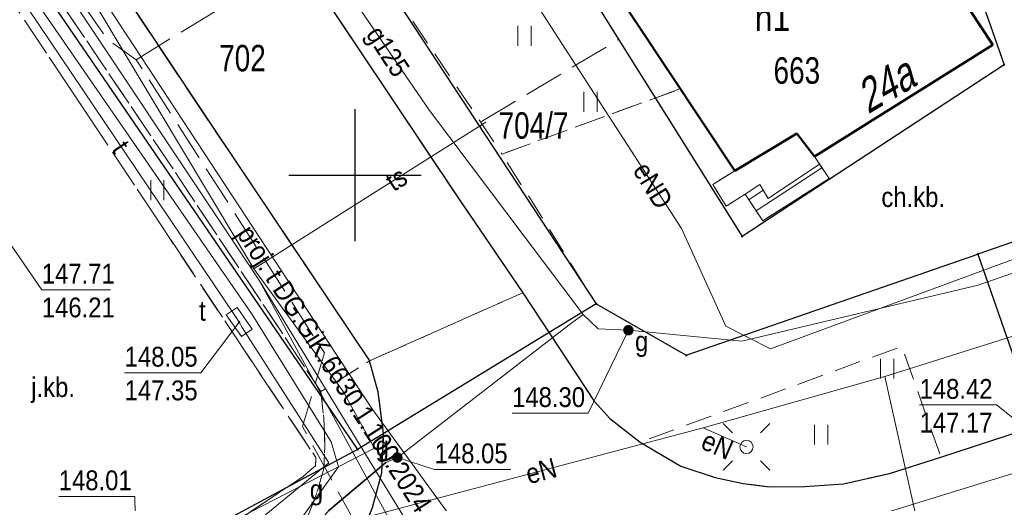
# Model space of a CAD drawing. Header units: metres. Extents: x 5552311 to 5555313, y 5709371 to 5712599.
# Tile 12 of 71: x 5554437 to 5554475, y 5710538 to 5710556. Entities that reach past the tile are written whole.
import ezdxf
from ezdxf.enums import TextEntityAlignment as Align

# ---------------------------------------------------------------- set-up
doc = ezdxf.new("R2010")
doc.units = ezdxf.units.M
doc.header["$MEASUREMENT"] = 0
doc.linetypes.add('1.0_0.5', pattern=[1.5, 1, -0.5])
doc.linetypes.add('1.5_0.5', pattern=[2, 1.5, -0.5])
doc.layers.get('0').update_dxf_attribs({"color": 2, "linetype": 'CONTINUOUS', "lineweight": 5})
for name, color, linetype in [('203-punkt graniczny', 7, 'CONTINUOUS'), ('211-numer działki ewidencyjnej', 7, 'CONTINUOUS'), ('218-kontur użytku gruntowego', 60, 'CONTINUOUS'), ('219-działka ewidencyjna', 7, 'CONTINUOUS'), ('238-Punkt adresowy budynku', 7, 'CONTINUOUS'), ('312-budynek ewidencyjny', 7, 'CONTINUOUS'), ('312-oznaczenie budynku ewidencyjnego', 7, 'CONTINUOUS'), ('312-oznaczenie budynku ewidencyjnego-Atr117', 7, 'CONTINUOUS'), ('352-schody', 7, 'CONTINUOUS'), ('chodnik', 7, 'CONTINUOUS'), ('chodnik-Atr17', 7, 'CONTINUOUS'), ('inny obiekt trwale związany z budynkiem (powierzchnia)', 7, 'CONTINUOUS'), ('jezdnia', 7, 'CONTINUOUS'), ('jezdnia-Atr17', 7, 'CONTINUOUS'), ('krawężnik', 7, 'CONTINUOUS'), ('latarnia', 7, 'CONTINUOUS'), ('obudowa ochronna przewodu', 7, 'CONTINUOUS'), ('przewód elektroenergetyczny podziemny', 7, 'CONTINUOUS'), ('przewód elektroenergetyczny podziemny-Atr1', 7, 'CONTINUOUS'), ('przewód gazowy', 7, 'CONTINUOUS'), ('przewód gazowy-Atr1', 7, 'CONTINUOUS'), ('przewód telekomunikacyjny podziemny', 7, 'CONTINUOUS'), ('przewód telekomunikacyjny podziemny - ob. projektowany', 7, 'CONTINUOUS'), ('przewód telekomunikacyjny podziemny - ob. projektowany-Atr1', 7, 'CONTINUOUS'), ('przewód telekomunikacyjny podziemny-Atr1', 7, 'CONTINUOUS'), ('rzedna', 7, 'CONTINUOUS'), ('rzedna-Atr2', 7, 'CONTINUOUS'), ('rzedna-Atr3', 7, 'CONTINUOUS'), ('szafa telekomunikacyjna lub kontener', 7, 'CONTINUOUS'), ('szafa telekomunikacyjna lub kontener-Atr17', 7, 'CONTINUOUS'), ('trawnik', 7, 'CONTINUOUS'), ('Wstawianie ramki sekcyjnej z opisem', 7, 'CONTINUOUS'), ('zasuwa lub zawór', 7, 'CONTINUOUS'), ('zasuwa lub zawór-Atr17', 7, 'CONTINUOUS')]:
    doc.layers.add(name, color=color, linetype=linetype)
doc.styles.get("Standard").update_dxf_attribs({"font": 'Working1250', "width": 0.75})

# ---------------------------------------------------------------- blocks, each defined once
blk = doc.blocks.new('203')
at = {"linetype": 'Continuous', "lineweight": 0}
h = blk.add_hatch(color=94, dxfattribs=at)
edge = h.paths.add_edge_path()
edge.add_arc((0, 0), 0.045, 0, 360)
blk = doc.blocks.new('TU04')
at = {"color": 0, "linetype": 'Continuous', "lineweight": 13}
for p, q in [((0, 0), (0, 0.75)), ((0.5, 0), (0.5, 0.75))]:
    blk.add_line(p, q, dxfattribs=at)
blk = doc.blocks.new('SM01')
at = {"color": 0, "linetype": 'Continuous', "lineweight": 13}
for p, q in [((-0.53, 0.531), (-0.883, 0.884)), ((0.531, 0.531), (0.884, 0.884)), ((-0.53, -0.53), (-0.883, -0.883)), ((0.531, -0.53), (0.884, -0.883))]:
    blk.add_line(p, q, dxfattribs=at)
blk.add_circle((0, 0), 0.25, dxfattribs=at)
blk = doc.blocks.new('US25')
at = {"linetype": 'Continuous', "lineweight": 0}
h = blk.add_hatch(color=0, dxfattribs=at)
edge = h.paths.add_edge_path()
edge.add_arc((0, 0), 0.2, 0, 360)
blk = doc.blocks.new('PW01')
at = {"linetype": 'Continuous', "lineweight": 13}
h = blk.add_hatch(color=0, dxfattribs=at)
edge = h.paths.add_edge_path()
edge.add_arc((0, 0), 0.045, 0, 360)
blk = doc.blocks.new('US20')
at = {"color": 0, "linetype": 'Continuous', "lineweight": 13}
for p, q in [((-0.5, -0.25), (-0.5, 0.25)), ((-0.5, 0.25), (0.5, 0.25)), ((0.5, -0.25), (0.5, 0.25)), ((-0.5, -0.25), (0.5, -0.25))]:
    blk.add_line(p, q, dxfattribs=at)
blk = doc.blocks.new('RAMKA500K')
at = {"color": 0}
for p, q in [((50, 47.5), (50, 52.5)), ((47.5, 50), (52.5, 50))]:
    blk.add_line(p, q, dxfattribs=at)

msp = doc.modelspace()

# ---------------------------------------------------------------- linework, layer by layer
at = {"layer": '218-kontur użytku gruntowego', "linetype": 'Continuous', "lineweight": 9, "flags": 128}
for points in [[(5554450.09, 5710539.61), (5554434.63, 5710562.21)], [(5554434.63, 5710562.21), (5554450.09, 5710539.61)], [(5554448.33, 5710561.57), (5554459.12, 5710545.13)], [(5554459.12, 5710545.13), (5554448.33, 5710561.57)], [(5554473.56, 5710547.01), (5554480.47, 5710549.41)], [(5554480.47, 5710549.41), (5554473.56, 5710547.01)], [(5554462.53, 5710543.18), (5554473.56, 5710547.01)], [(5554473.56, 5710547.01), (5554462.53, 5710543.18)], [(5554459.12, 5710545.13), (5554462.53, 5710543.18)], [(5554462.53, 5710543.18), (5554459.12, 5710545.13)], [(5554413.41, 5710519.89), (5554450.09, 5710539.61)], [(5554450.09, 5710539.61), (5554413.41, 5710519.89)]]:
    msp.add_lwpolyline(points, dxfattribs=at)
at = {"layer": '219-działka ewidencyjna', "color": 94, "linetype": 'Continuous', "lineweight": 30, "flags": 128}
for points in [[(5554467.54, 5710574.23), (5554474.55, 5710554.18)], [(5554453.72, 5710565.12), (5554464.64, 5710547.68)], [(5554434.63, 5710562.21), (5554450.09, 5710539.61)], [(5554448.33, 5710561.57), (5554459.12, 5710545.13)], [(5554474.55, 5710554.18), (5554464.64, 5710547.68)], [(5554480.47, 5710549.41), (5554473.56, 5710547.01)], [(5554462.53, 5710543.18), (5554473.56, 5710547.01)], [(5554473.56, 5710547.01), (5554479.74, 5710529.25)], [(5554459.12, 5710545.13), (5554450.09, 5710539.61)], [(5554459.12, 5710545.13), (5554462.53, 5710543.18)], [(5554450.09, 5710539.61), (5554413.41, 5710519.89)]]:
    msp.add_lwpolyline(points, dxfattribs=at)
at = {"layer": '312-budynek ewidencyjny', "color": 8, "linetype": 'Continuous', "lineweight": 50, "flags": 128}
for points in [[(5554470.99, 5710559.7), (5554474.12, 5710554.93)], [(5554464.37, 5710550.16), (5554459.45, 5710557.58)], [(5554474.12, 5710554.93), (5554467.38, 5710550.71)], [(5554466.71, 5710551.58), (5554464.37, 5710550.16)], [(5554467.38, 5710550.71), (5554466.71, 5710551.58)]]:
    msp.add_lwpolyline(points, dxfattribs=at)
at = {"layer": '352-schody', "color": 8, "linetype": 'Continuous', "lineweight": 18, "flags": 128}
msp.add_lwpolyline([(5554464.76, 5710549.28), (5554465.31, 5710549.64), (5554465.63, 5710549.12), (5554467.57, 5710550.42), (5554467.93, 5710549.87), (5554465.42, 5710548.27)], close=True, dxfattribs=at)
msp.add_lwpolyline([(5554464.76, 5710549.28), (5554465.31, 5710549.64), (5554465.63, 5710549.12), (5554467.57, 5710550.42), (5554467.93, 5710549.87), (5554465.42, 5710548.27)], close=True, dxfattribs=at)
for points in [[(5554465.17, 5710548.652), (5554467.662, 5710550.28)], [(5554464.897, 5710549.071), (5554465.441, 5710549.427)]]:
    msp.add_lwpolyline(points, dxfattribs=at)
at = {"layer": 'chodnik', "color": 8, "linetype": '1.0_0.5', "lineweight": 18, "flags": 128}
for points in [[(5554450.55, 5710542.97), (5554444.67, 5710551.74), (5554435.98, 5710564.78), (5554432.11, 5710570.18), (5554429.32, 5710574.04), (5554424.96, 5710579.93), (5554421.57, 5710584.7), (5554420.33, 5710583.2), (5554423.22, 5710578.68), (5554430.43, 5710568.81), (5554434.23, 5710563.44), (5554435.47, 5710561.55), (5554438.15, 5710557.6), (5554442.92, 5710550.53), (5554448.71, 5710541.81)], [(5554467.03, 5710576.39), (5554467.54, 5710574.23), (5554468.85, 5710570.46), (5554472.2, 5710560.9), (5554471.58, 5710560.09), (5554470.99, 5710559.7), (5554474.12, 5710554.93), (5554467.38, 5710550.71), (5554467.93, 5710549.87), (5554465.42, 5710548.27), (5554464.76, 5710549.28), (5554464.04, 5710548.83), (5554463.53, 5710549.65), (5554464.37, 5710550.16), (5554462.31, 5710553.27), (5554455.56, 5710550.8), (5554459.12, 5710545.13), (5554462.53, 5710543.18), (5554473.56, 5710547.01), (5554480.47, 5710549.41), (5554474.95, 5710560.55), (5554471.57, 5710570.9), (5554469.49, 5710578.01)], [(5554425.75, 5710529.8), (5554425.81, 5710529.6), (5554426.08, 5710528.67), (5554426.29, 5710528.2), (5554426.77, 5710527.04), (5554427.22, 5710526.64), (5554428.06, 5710526.15), (5554429.02, 5710525.66), (5554433.01, 5710525.89), (5554437.5, 5710528.21), (5554440.1, 5710529.43), (5554442.88, 5710530.78), (5554447.4, 5710532.83), (5554448.6, 5710533.68), (5554449.39, 5710534.73), (5554450.07, 5710535.93), (5554450.66, 5710537.42), (5554451.01, 5710538.73), (5554451.08, 5710540.23), (5554450.88, 5710541.78), (5554450.55, 5710542.97), (5554448.71, 5710541.81), (5554448.82, 5710540.79), (5554448.86, 5710539.7), (5554448.82, 5710538.89), (5554448.59, 5710538.09), (5554448.33, 5710537.37), (5554447.97, 5710536.56), (5554447.66, 5710536.04), (5554447.23, 5710535.45), (5554446.81, 5710535.06), (5554446.27, 5710534.72), (5554443.32, 5710533.38), (5554438.66, 5710531.16), (5554435.72, 5710529.81), (5554431.66, 5710527.63), (5554431.07, 5710527.51), (5554430.48, 5710527.46), (5554429.99, 5710527.54), (5554429.42, 5710527.8), (5554428.79, 5710528.12), (5554428.18, 5710528.57), (5554427.49, 5710529.3), (5554427.12, 5710529.62), (5554426.66, 5710529.81)]]:
    msp.add_lwpolyline(points, close=True, dxfattribs=at)
at = {"layer": 'inny obiekt trwale związany z budynkiem (powierzchnia)', "color": 8, "linetype": 'Continuous', "lineweight": 18, "flags": 128}
msp.add_lwpolyline([(5554464.37, 5710550.16), (5554466.71, 5710551.58), (5554467.38, 5710550.71), (5554467.57, 5710550.42), (5554465.63, 5710549.12), (5554465.31, 5710549.64), (5554464.76, 5710549.28), (5554464.04, 5710548.83), (5554463.53, 5710549.65)], close=True, dxfattribs=at)
at = {"layer": 'jezdnia', "color": 8, "linetype": '1.5_0.5', "lineweight": 18, "flags": 128}
for points in [[(5554450.55, 5710542.97), (5554456.35, 5710545.55), (5554453.9, 5710549.14), (5554446.31, 5710560.51), (5554445.95, 5710561.98), (5554441.22, 5710568.77), (5554439.95, 5710569.9), (5554438.36, 5710572.05), (5554434.35, 5710577.59), (5554431.23, 5710581.96), (5554429.47, 5710584.39), (5554421.57, 5710584.7), (5554424.96, 5710579.93), (5554429.32, 5710574.04), (5554432.11, 5710570.18), (5554435.98, 5710564.78), (5554444.67, 5710551.74)], [(5554412.43, 5710514.29), (5554408.24, 5710510.92), (5554418.66, 5710508.44), (5554419.59, 5710509.15), (5554420.38, 5710509.5), (5554421.46, 5710509.6), (5554422.36, 5710509.47), (5554423.16, 5710509.24), (5554423.89, 5710508.85), (5554424.46, 5710508.45), (5554428.69, 5710502.64), (5554439.05, 5710488.34), (5554439.27, 5710487.75), (5554439.32, 5710487.1), (5554439.14, 5710486.55), (5554438.1, 5710485.76), (5554437.65, 5710485.71), (5554436.85, 5710485.85), (5554441.68, 5710479.01), (5554444.19, 5710480.86), (5554442.45, 5710483.36), (5554443.47, 5710484.11), (5554467.28, 5710501.44), (5554488.48, 5710516.77), (5554505.22, 5710528.95), (5554521.64, 5710540.81), (5554534.16, 5710549.88), (5554542.28, 5710555.84), (5554542.73, 5710556.08), (5554548.69, 5710558.31), (5554550.14, 5710558.79), (5554550.8, 5710559.03), (5554551.51, 5710559.12), (5554552.37, 5710559.08), (5554553.78, 5710558.9), (5554554.78, 5710558.61), (5554555.64, 5710558.2), (5554556.75, 5710557.41), (5554557.27, 5710556.62), (5554557.72, 5710555.64), (5554562.19, 5710557.43), (5554562.14, 5710560.52), (5554558, 5710570.33), (5554557.22, 5710570.54), (5554556.66, 5710571.02), (5554556.14, 5710571.5), (5554555.73, 5710572.18), (5554551.34, 5710570.77), (5554551.5, 5710569.95), (5554551.48, 5710569.22), (5554551.26, 5710568.27), (5554550.9, 5710567.4), (5554550.49, 5710566.63), (5554550, 5710565.93), (5554549.32, 5710565.24), (5554547.89, 5710564.5), (5554545.11, 5710563.32), (5554541.28, 5710561.94), (5554534.34, 5710559.41), (5554531.12, 5710560.98), (5554521.77, 5710557.63), (5554514.14, 5710555.67), (5554512.15, 5710552.94), (5554509.31, 5710551.99), (5554508.96, 5710551.99), (5554508.15, 5710552.25), (5554507.64, 5710552.54), (5554506.95, 5710553.08), (5554506.33, 5710553.74), (5554505.62, 5710554.6), (5554504.27, 5710557.08), (5554503.76, 5710559.81), (5554500.07, 5710560.85), (5554495.64, 5710558.86), (5554496.41, 5710557.66), (5554496.92, 5710556.29), (5554497.23, 5710555.1), (5554497.4, 5710553.9), (5554497.47, 5710552.1), (5554497.29, 5710550.89), (5554497.03, 5710549.78), (5554496.59, 5710548.91), (5554496.04, 5710547.96), (5554495.73, 5710547.56), (5554494.8, 5710547.25), (5554491.67, 5710548.63), (5554486.93, 5710547.1), (5554485.39, 5710546.56), (5554480.26, 5710544.86), (5554478.27, 5710541.32), (5554476.06, 5710540.6), (5554472.16, 5710539.33), (5554470.22, 5710538.71), (5554468.48, 5710538.32), (5554467.02, 5710538.21), (5554465.68, 5710538.2), (5554464.68, 5710538.33), (5554463.62, 5710538.55), (5554462.32, 5710538.98), (5554460.78, 5710539.89), (5554459.64, 5710540.79), (5554459.04, 5710541.45), (5554456.35, 5710545.55), (5554450.55, 5710542.97), (5554450.88, 5710541.78), (5554451.08, 5710540.23), (5554451.01, 5710538.73), (5554450.66, 5710537.42), (5554450.07, 5710535.93), (5554449.39, 5710534.73), (5554448.6, 5710533.68), (5554447.4, 5710532.83), (5554442.88, 5710530.78), (5554440.1, 5710529.43), (5554437.5, 5710528.21), (5554433.01, 5710525.89), (5554428.59, 5710523.58), (5554424.16, 5710521.11), (5554422.19, 5710520.04), (5554421.57, 5710519.67), (5554417.2, 5710517.18), (5554414.65, 5710515.66)], [(5554423.49, 5710524.76), (5554423.5, 5710524.08), (5554423.27, 5710523.12), (5554422.19, 5710520.04), (5554424.16, 5710521.11), (5554428.59, 5710523.58), (5554433.01, 5710525.89), (5554429.02, 5710525.66), (5554428.06, 5710526.15), (5554427.22, 5710526.64), (5554426.77, 5710527.04), (5554426.29, 5710528.2), (5554426.08, 5710528.67), (5554425.81, 5710529.6), (5554425.75, 5710529.8), (5554425.68, 5710530.16), (5554425.67, 5710530.74), (5554425.75, 5710531.22), (5554425.92, 5710531.76), (5554426.18, 5710532.33), (5554426.53, 5710532.87), (5554426.9, 5710533.34), (5554427.37, 5710533.84), (5554427.88, 5710534.29), (5554431.3, 5710536.35), (5554431.9, 5710536.68), (5554432.79, 5710537.03), (5554433.3, 5710537.11), (5554433.82, 5710537.08), (5554434.46, 5710536.98), (5554435.04, 5710536.81), (5554435.57, 5710536.62), (5554436.05, 5710536.38), (5554436.49, 5710536.06), (5554436.99, 5710535.62), (5554437.38, 5710535.1), (5554439.15, 5710532.63), (5554448.02, 5710538.58), (5554448.29, 5710538.82), (5554448.5, 5710539), (5554448.52, 5710539.31), (5554434.27, 5710560.71), (5554430.08, 5710557.92), (5554424.57, 5710554.26), (5554424.97, 5710553.64), (5554420.86, 5710550.76), (5554425.14, 5710544.32), (5554427.99, 5710546.27), (5554428.77, 5710546.5), (5554429.14, 5710546.49), (5554429.5, 5710546.43), (5554429.84, 5710546.27), (5554430.15, 5710546.04), (5554430.29, 5710545.76), (5554430.67, 5710544.85), (5554430.94, 5710543.91), (5554430.89, 5710543.59), (5554430.85, 5710542.88), (5554430.75, 5710542.26), (5554430.35, 5710541.02), (5554429.91, 5710540.35), (5554429.16, 5710539.47), (5554428.71, 5710539.04), (5554426.31, 5710537.61), (5554426.14, 5710537.52), (5554425.05, 5710536.67), (5554424.79, 5710536.43), (5554424.46, 5710536.13), (5554423.82, 5710535.42), (5554423.29, 5710534.63), (5554422.8, 5710533.88), (5554422.53, 5710533.17), (5554422.22, 5710532.26), (5554421.97, 5710531.2), (5554422.02, 5710529.61), (5554422.21, 5710528.72), (5554422.56, 5710527.53), (5554423, 5710526.28), (5554423.34, 5710525.67), (5554423.44, 5710525.37)]]:
    msp.add_lwpolyline(points, close=True, dxfattribs=at)
at = {"layer": 'krawężnik', "color": 8, "linetype": 'Continuous', "lineweight": 25, "flags": 128}
for points in [[(5554421.57, 5710584.7), (5554424.96, 5710579.93), (5554429.32, 5710574.04), (5554432.11, 5710570.18), (5554435.98, 5710564.78), (5554444.67, 5710551.74), (5554450.55, 5710542.97)], [(5554446.31, 5710560.51), (5554453.9, 5710549.14), (5554456.35, 5710545.55)], [(5554456.35, 5710545.55), (5554459.04, 5710541.45), (5554459.64, 5710540.79), (5554460.78, 5710539.89), (5554462.32, 5710538.98), (5554463.62, 5710538.55), (5554464.68, 5710538.33), (5554465.68, 5710538.2), (5554467.02, 5710538.21), (5554468.48, 5710538.32), (5554470.22, 5710538.71), (5554472.16, 5710539.33), (5554476.06, 5710540.6)], [(5554408.24, 5710510.92), (5554412.43, 5710514.29), (5554414.65, 5710515.66), (5554417.2, 5710517.18), (5554421.57, 5710519.67), (5554422.19, 5710520.04), (5554424.16, 5710521.11), (5554428.59, 5710523.58), (5554433.01, 5710525.89), (5554437.5, 5710528.21), (5554440.1, 5710529.43), (5554442.88, 5710530.78), (5554447.4, 5710532.83), (5554448.6, 5710533.68), (5554449.39, 5710534.73), (5554450.07, 5710535.93), (5554450.66, 5710537.42), (5554451.01, 5710538.73), (5554451.08, 5710540.23), (5554450.88, 5710541.78), (5554450.55, 5710542.97)]]:
    msp.add_lwpolyline(points, dxfattribs=at)
at = {"layer": 'obudowa ochronna przewodu', "color": 8, "linetype": 'Continuous', "lineweight": 35, "flags": 128}
msp.add_lwpolyline([(5554451.16, 5710539.12), (5554449.01, 5710537.31)], dxfattribs=at)
at = {"layer": 'przewód elektroenergetyczny podziemny', "color": 1, "linetype": 'Continuous', "lineweight": 18, "flags": 128}
for points in [[(5554447.43, 5710536.26), (5554449.38, 5710538.96), (5554449.1, 5710539.91), (5554446.11, 5710544.72), (5554432.51, 5710564.42), (5554432.38, 5710565.37), (5554430.06, 5710566.41), (5554417.46, 5710586.08)], [(5554470.04, 5710542.38), (5554475.04, 5710543.95), (5554497.65, 5710552.17), (5554504.66, 5710553.71), (5554506.65, 5710553.29), (5554509.98, 5710554), (5554512.88, 5710555.48), (5554519.63, 5710557.54), (5554531.7, 5710561.9), (5554546.5, 5710564.71)], [(5554456.71, 5710556.71), (5554462.35, 5710547.98), (5554464.02, 5710544.28), (5554465.71, 5710543.42), (5554488.21, 5710551.73)], [(5554470.04, 5710542.38), (5554463.17, 5710540.43), (5554447.43, 5710536.26)], [(5554472.4, 5710531.81), (5554470.04, 5710542.38)], [(5554463.17, 5710540.43), (5554464.81, 5710539.71)]]:
    msp.add_lwpolyline(points, dxfattribs=at)
at = {"layer": 'przewód gazowy', "color": 40, "linetype": 'Continuous', "lineweight": 18, "flags": 128}
for points in [[(5554458.63, 5710544.72), (5554452.81, 5710552.45), (5554445.41, 5710563.26), (5554445.14, 5710563.64), (5554442.44, 5710567.41), (5554430.23, 5710585.03), (5554427.69, 5710587.53), (5554416.65, 5710602.98)], [(5554458.63, 5710544.72), (5554459.19, 5710544.18), (5554460.34, 5710544.13), (5554464.63, 5710543.71), (5554473.57, 5710545.84), (5554492.46, 5710552.44), (5554496.44, 5710554.43), (5554504.73, 5710557.18), (5554535.09, 5710563.07), (5554548.06, 5710567.83)], [(5554458.63, 5710544.72), (5554458.1, 5710544.34), (5554451.6, 5710539.31), (5554451.16, 5710539.12), (5554449.01, 5710537.31), (5554447.71, 5710535.78), (5554439.6, 5710531.12), (5554415.09, 5710517.86), (5554410.42, 5710514.68), (5554410.59, 5710513.89), (5554417.1, 5710505.78), (5554418.98, 5710503.33), (5554408.77, 5710494.17), (5554397.3, 5710483.62), (5554390.23, 5710475.47)], [(5554458.63, 5710544.72), (5554458.1, 5710544.34), (5554451.6, 5710539.31), (5554451.16, 5710539.12), (5554449.01, 5710537.31), (5554447.71, 5710535.78), (5554439.6, 5710531.12), (5554415.09, 5710517.86), (5554410.42, 5710514.68), (5554410.59, 5710513.89), (5554417.1, 5710505.78), (5554418.98, 5710503.33), (5554408.77, 5710494.17), (5554397.3, 5710483.62), (5554390.23, 5710475.47)]]:
    msp.add_lwpolyline(points, dxfattribs=at)
at = {"layer": 'przewód telekomunikacyjny podziemny', "color": 30, "linetype": 'Continuous', "lineweight": 18, "flags": 128}
for points in [[(5554446.39, 5710546), (5554438, 5710558.61), (5554420.23, 5710583.63), (5554400.56, 5710611.46), (5554390.86, 5710625.65), (5554379.37, 5710640.87), (5554363.85, 5710660.95), (5554356.41, 5710670.49), (5554340.96, 5710690.97), (5554324.08, 5710713.52), (5554322.07, 5710717.37), (5554318.83, 5710725.14), (5554317.4, 5710729.49), (5554313.96, 5710747.36), (5554310.1, 5710767.3), (5554307.07, 5710783.72), (5554304.42, 5710793.03), (5554300.46, 5710804.82), (5554292.87, 5710822.58)], [(5554463.96, 5710526.5), (5554462.85, 5710526.03), (5554461.35, 5710526.43), (5554450.63, 5710541.17), (5554432.61, 5710568.64), (5554418.97, 5710587.2), (5554405.21, 5710606.55), (5554390.24, 5710627.44), (5554367.89, 5710656.4), (5554350.5, 5710678.99), (5554328.33, 5710708.59)], [(5554451.62, 5710615.26), (5554451.25, 5710615.01), (5554445.5, 5710612.03), (5554439.88, 5710609.43), (5554431.8, 5710606.18), (5554420.5, 5710599.89), (5554413.04, 5710595.05), (5554418.43, 5710587.27), (5554421.85, 5710580.69), (5554423.62, 5710578.89), (5554425.07, 5710576.9), (5554428.95, 5710571.78), (5554432.09, 5710567.46), (5554439.67, 5710557.33), (5554446.17, 5710546.45), (5554449.55, 5710541.81), (5554450.74, 5710539.67), (5554440.28, 5710534.28), (5554434.87, 5710531.22), (5554426.77, 5710526.7), (5554421.99, 5710524.3), (5554412.76, 5710518.69), (5554409.67, 5710523.11), (5554408.89, 5710523.91)], [(5554374.01, 5710454.75), (5554369.95, 5710464.56), (5554368.86, 5710465.36), (5554380.31, 5710483.95), (5554389.55, 5710494.24), (5554395.67, 5710499.5), (5554427.9, 5710522.38), (5554455.78, 5710532.81), (5554483.92, 5710541.5), (5554524.38, 5710553.96), (5554539.21, 5710559.79), (5554555.97, 5710566.98), (5554585.2, 5710580.72), (5554598.19, 5710584.52), (5554607.28, 5710586.33), (5554615.01, 5710584.66), (5554643.84, 5710573.06)], [(5554417.46, 5710586.08), (5554417.53, 5710585.55), (5554429.97, 5710566), (5554432.27, 5710564.26), (5554445.48, 5710544.65), (5554445.62, 5710544.44), (5554445.73, 5710544.23), (5554449.01, 5710539.11), (5554441.92, 5710533.29), (5554441.76, 5710533.08), (5554441.56, 5710532.94), (5554421.13, 5710522.34)], [(5554446.17, 5710546.45), (5554454.95, 5710552.01)], [(5554459.32, 5710524.83), (5554446.39, 5710546)], [(5554458.1, 5710524.46), (5554446.39, 5710546)]]:
    msp.add_lwpolyline(points, dxfattribs=at)
at = {"layer": 'przewód telekomunikacyjny podziemny - ob. projektowany', "color": 30, "linetype": '1.5_0.5', "lineweight": 18, "flags": 128}
for points in [[(5554463.96, 5710526.5), (5554463.32, 5710526.04), (5554458.17, 5710524.26), (5554457.12, 5710523.86), (5554448.01, 5710540.49), (5554448.84, 5710543.27), (5554441.72, 5710554.37), (5554440.62, 5710555.15), (5554435.68, 5710562.26), (5554434.34, 5710564.11), (5554434.27, 5710565.07), (5554430.76, 5710569.72), (5554423.75, 5710578.99), (5554423.15, 5710579.08), (5554422.39, 5710580.23), (5554421.55, 5710581.5), (5554419.86, 5710584.76), (5554419.35, 5710585.14), (5554418.6, 5710585.59), (5554412.3, 5710594.62), (5554404.98, 5710604.98), (5554400.32, 5710611.51), (5554397.29, 5710615.98), (5554393.83, 5710620.82), (5554393.17, 5710620.36)], [(5554441.72, 5710554.37), (5554452.25, 5710560.82), (5554452.34, 5710562.04), (5554451.79, 5710563.1), (5554451.61, 5710564.23), (5554452.1, 5710564.78), (5554467.56, 5710574.83), (5554469.46, 5710575.31), (5554470.2, 5710574.13), (5554474.39, 5710560.2), (5554480.36, 5710547.5), (5554489.71, 5710550.78), (5554488.24, 5710554.25)], [(5554454.78, 5710552.03), (5554459.97, 5710555.13)]]:
    msp.add_lwpolyline(points, dxfattribs=at)
at = {"layer": 'rzedna-Atr2', "color": 8, "lineweight": 5, "flags": 128}
for points in [[(5554436.5, 5710548.04), (5554438.15, 5710545.66), (5554440.743, 5710545.66)], [(5554445.62, 5710544.44), (5554444.17, 5710542.52), (5554441.284, 5710542.52)], [(5554460.34, 5710544.13), (5554458.82, 5710540.99), (5554455.94, 5710540.99)], [(5554475.58, 5710540.26), (5554474.27, 5710541.3), (5554471.353, 5710541.3)], [(5554451.6, 5710539.31), (5554453.01, 5710538.86), (5554455.89, 5710538.86)], [(5554441.76, 5710533.08), (5554441.67, 5710537.84), (5554438.79, 5710537.84)]]:
    msp.add_lwpolyline(points, dxfattribs=at)
at = {"layer": 'trawnik', "color": 8, "linetype": '1.0_0.5', "lineweight": 18, "flags": 128}
for points in [[(5554467.03, 5710576.39), (5554447.06, 5710563.53), (5554448.33, 5710561.57), (5554455.56, 5710550.8), (5554462.31, 5710553.27), (5554459.45, 5710557.58), (5554460.55, 5710558.27), (5554458.23, 5710561.74), (5554457.91, 5710562.15), (5554456.27, 5710564.89), (5554457.93, 5710565.89), (5554458.41, 5710565.89), (5554468.85, 5710570.46), (5554467.54, 5710574.23)], [(5554434.27, 5710560.71), (5554448.52, 5710539.31), (5554448.5, 5710539), (5554448.29, 5710538.82), (5554448.02, 5710538.58), (5554439.15, 5710532.63), (5554437.38, 5710535.1), (5554436.99, 5710535.62), (5554436.49, 5710536.06), (5554436.05, 5710536.38), (5554435.57, 5710536.62), (5554435.04, 5710536.81), (5554434.46, 5710536.98), (5554433.82, 5710537.08), (5554433.3, 5710537.11), (5554432.79, 5710537.03), (5554431.9, 5710536.68), (5554431.3, 5710536.35), (5554427.88, 5710534.29), (5554427.37, 5710533.84), (5554426.9, 5710533.34), (5554426.53, 5710532.87), (5554426.18, 5710532.33), (5554425.92, 5710531.76), (5554425.75, 5710531.22), (5554425.67, 5710530.74), (5554425.68, 5710530.16), (5554425.75, 5710529.8), (5554426.66, 5710529.81), (5554427.12, 5710529.62), (5554427.49, 5710529.3), (5554428.18, 5710528.57), (5554428.79, 5710528.12), (5554429.42, 5710527.8), (5554429.99, 5710527.54), (5554430.48, 5710527.46), (5554431.07, 5710527.51), (5554431.66, 5710527.63), (5554435.72, 5710529.81), (5554438.66, 5710531.16), (5554443.32, 5710533.38), (5554446.27, 5710534.72), (5554446.81, 5710535.06), (5554447.23, 5710535.45), (5554447.66, 5710536.04), (5554447.97, 5710536.56), (5554448.33, 5710537.37), (5554448.59, 5710538.09), (5554448.82, 5710538.89), (5554448.86, 5710539.7), (5554448.82, 5710540.79), (5554448.71, 5710541.81), (5554442.92, 5710550.53), (5554438.15, 5710557.6), (5554435.47, 5710561.55)], [(5554460.78, 5710539.89), (5554462.32, 5710538.98), (5554463.62, 5710538.55), (5554464.68, 5710538.33), (5554465.68, 5710538.2), (5554467.02, 5710538.21), (5554468.48, 5710538.32), (5554470.22, 5710538.71), (5554472.16, 5710539.33), (5554470.68, 5710543.52)]]:
    msp.add_lwpolyline(points, close=True, dxfattribs=at)

# ---------------------------------------------------------------- block references
at = {"layer": '203-punkt graniczny', "color": 8, "linetype": 'Continuous', "lineweight": 18}
for p in [(5554474.55, 5710554.18), (5554464.64, 5710547.68), (5554473.56, 5710547.01), (5554459.12, 5710545.13), (5554462.53, 5710543.18), (5554450.09, 5710539.61)]:
    msp.add_blockref('203', p, dxfattribs=at)
at = {"layer": 'latarnia', "color": 8, "linetype": 'Continuous', "lineweight": 18}
msp.add_blockref('SM01', (5554464.81, 5710539.71), dxfattribs=at)
at = {"layer": 'rzedna', "color": 8, "linetype": 'Continuous', "lineweight": 18}
msp.add_blockref('PW01', (5554445.62, 5710544.44), dxfattribs=at)
at = {"layer": 'rzedna', "color": 40, "linetype": 'Continuous', "lineweight": 18}
for p in [(5554460.34, 5710544.13), (5554451.6, 5710539.31)]:
    msp.add_blockref('PW01', p, dxfattribs=at)
at = {"layer": 'szafa telekomunikacyjna lub kontener', "color": 30, "linetype": 'Continuous', "lineweight": 18, "rotation": 304.67}
msp.add_blockref('US20', (5554445.62, 5710544.44), dxfattribs=at)
at = {"layer": 'trawnik', "color": 8, "linetype": 'Continuous', "lineweight": 18}
for p in [(5554456.159, 5710554.899), (5554458.659, 5710552.399), (5554442.269, 5710549.059), (5554469.879, 5710542.299), (5554467.379, 5710539.799)]:
    msp.add_blockref('TU04', p, dxfattribs=at)
at = {"layer": 'Wstawianie ramki sekcyjnej z opisem', "color": 8, "linetype": 'Continuous', "lineweight": 13}
msp.add_blockref('RAMKA500K', (5554400, 5710500), dxfattribs=at)
msp.add_blockref('RAMKA500K', (5554400, 5710500), dxfattribs=at)
msp.add_blockref('RAMKA500K', (5554400, 5710500), dxfattribs=at)
msp.add_blockref('RAMKA500K', (5554400, 5710500), dxfattribs=at)
at = {"layer": 'zasuwa lub zawór', "color": 40, "linetype": 'Continuous', "lineweight": 18}
for p in [(5554460.34, 5710544.13), (5554451.6, 5710539.31)]:
    msp.add_blockref('US25', p, dxfattribs=at)

# ---------------------------------------------------------------- texts
at = {"layer": '211-numer działki ewidencyjnej', "color": 94, "linetype": 'Continuous', "lineweight": 30, "width": 0.79}
msp.add_text('702', height=1, dxfattribs=at).set_placement((5554444.86, 5710553.93))
msp.add_text('704/7', height=1, dxfattribs=at).set_placement((5554455.43, 5710552.38), align=Align.TOP_LEFT)
at = {"layer": '238-Punkt adresowy budynku', "color": 8, "linetype": 'Continuous', "lineweight": 25, "oblique": 15, "width": 0.79}
msp.add_text('24a', height=1.25, rotation=30.728, dxfattribs=at).set_placement((5554470.35, 5710552.86), align=Align.CENTER)
at = {"layer": '312-oznaczenie budynku ewidencyjnego', "color": 8, "linetype": 'Continuous', "lineweight": 18, "width": 0.79}
msp.add_text('663', height=1, dxfattribs=at).set_placement((5554465.83, 5710554.46), align=Align.TOP_LEFT)
at = {"layer": '312-oznaczenie budynku ewidencyjnego-Atr117', "color": 8, "width": 0.9}
msp.add_text('h1', height=1, dxfattribs=at).set_placement((5554465.79, 5710555.96), align=Align.MIDDLE_CENTER)
at = {"layer": 'chodnik-Atr17', "color": 8, "width": 0.9}
msp.add_text('ch.kb.', height=0.75, dxfattribs=at).set_placement((5554469.91, 5710549.17), align=Align.MIDDLE_LEFT)
at = {"layer": 'jezdnia-Atr17', "color": 8, "width": 0.9}
msp.add_text('j.kb.', height=0.75, dxfattribs=at).set_placement((5554437.75, 5710541.6))
at = {"layer": 'przewód elektroenergetyczny podziemny-Atr1', "color": 1, "width": 0.9}
for s, rotation, p in [('eND', 301.549, (5554460.8, 5710550.38)), ('eN', 14.838, (5554456.48, 5710538.66))]:
    msp.add_text(s, height=0.75, rotation=rotation, dxfattribs=at).set_placement(p, align=Align.MIDDLE_LEFT)
msp.add_text('eN', height=0.75, rotation=336.297, dxfattribs=at).set_placement((5554463.33, 5710540.36), align=Align.TOP_LEFT)
at = {"layer": 'przewód gazowy-Atr1', "color": 40, "width": 0.9}
msp.add_text('g125', height=0.75, rotation=303.095, dxfattribs=at).set_placement((5554450.7, 5710555.53), align=Align.MIDDLE_LEFT)
msp.add_text('g125', height=0.75, rotation=303.095, dxfattribs=at).set_placement((5554450.7, 5710555.53), align=Align.MIDDLE_LEFT)
at = {"layer": 'przewód telekomunikacyjny podziemny - ob. projektowany-Atr1', "color": 30, "width": 0.9}
msp.add_text('proj. t DG.GiK.6630.1.100.2024', height=0.75, rotation=302.678, dxfattribs=at).set_placement((5554445.81, 5710547.99), align=Align.MIDDLE_LEFT)
at = {"layer": 'przewód telekomunikacyjny podziemny-Atr1', "color": 30, "width": 0.9}
for s, rotation, p in [('t', 303.966, (5554441.08, 5710551.18)), ('ts', 32.344, (5554451.26, 5710549.67))]:
    msp.add_text(s, height=0.75, rotation=rotation, dxfattribs=at).set_placement(p, align=Align.MIDDLE_LEFT)
at = {"layer": 'rzedna-Atr2', "color": 8, "lineweight": 5, "width": 0.9}
for s, p in [('147.71', (5554438.15, 5710545.668)), ('148.05', (5554441.284, 5710542.527)), ('148.42', (5554471.353, 5710541.308)), ('148.01', (5554438.79, 5710537.848))]:
    msp.add_text(s, height=0.75, dxfattribs=at).set_placement(p, align=Align.BOTTOM_LEFT)
at = {"layer": 'rzedna-Atr2', "color": 40, "lineweight": 5, "width": 0.9}
for s, p in [('148.30', (5554455.94, 5710540.998)), ('148.05', (5554453.01, 5710538.868))]:
    msp.add_text(s, height=0.75, dxfattribs=at).set_placement(p, align=Align.BOTTOM_LEFT)
at = {"layer": 'rzedna-Atr3', "color": 8, "lineweight": 5, "width": 0.9}
for s, p in [('146.21', (5554438.15, 5710544.393)), ('147.35', (5554441.284, 5710541.252)), ('147.17', (5554471.353, 5710540.032))]:
    msp.add_text(s, height=0.75, dxfattribs=at).set_placement(p, align=Align.BOTTOM_LEFT)
at = {"layer": 'szafa telekomunikacyjna lub kontener-Atr17', "color": 30, "width": 0.9}
msp.add_text('t', height=0.75, dxfattribs=at).set_placement((5554444.1, 5710544.49))
at = {"layer": 'zasuwa lub zawór-Atr17', "color": 40, "width": 0.9}
for p in [(5554460.59, 5710543.34), (5554450.78, 5710539.37), (5554448.29, 5710537.72)]:
    msp.add_text('g', height=0.75, dxfattribs=at).set_placement(p)

doc.saveas('drawing.dxf')
